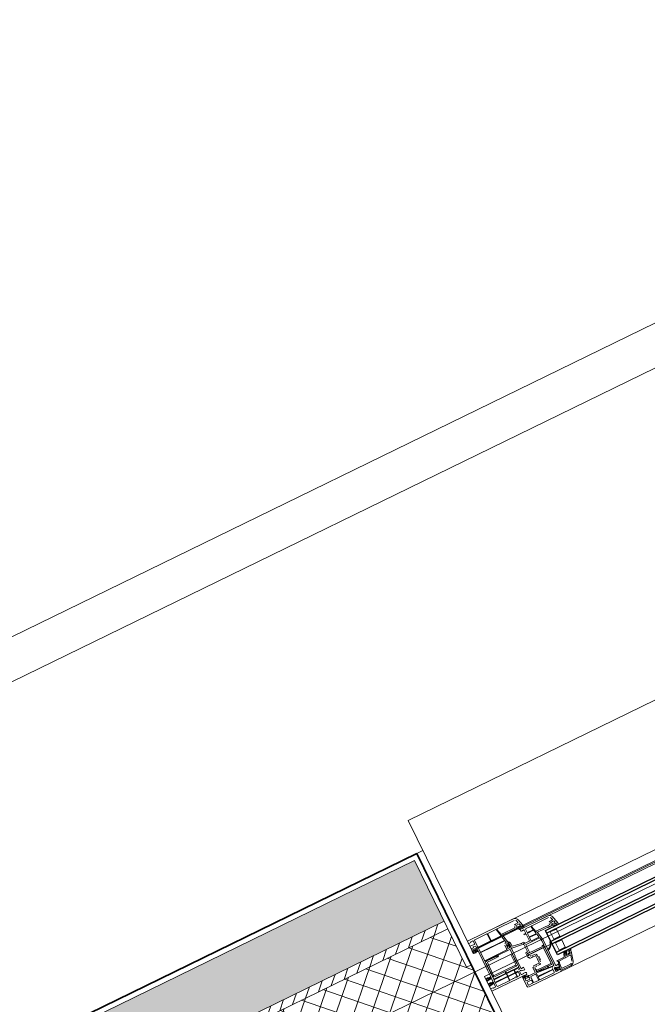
# Model space of a CAD drawing. Extents: x 6414462 to 20492237, y 5756825 to 17376351.
# Tile 57 of 127: x 6497758.946 to 6497759.876, y 5809740.914 to 5809742.374. Entities that reach past the tile are written whole.
import ezdxf

# ---------------------------------------------------------------- set-up
doc = ezdxf.new("R2010")
doc.units = 0
doc.linetypes.add('Linia siatki', pattern=[2.2225, 1.27, -0.3175, 0.3175, -0.3175])
for name, color, linetype, lineweight in [('A-DETL-GENF', 7, 'Continuous', 5), ('A-GENM', 7, 'Continuous', 5), ('A-GLAZ', 7, 'Continuous', 5), ('A-WALL', 7, 'Continuous', 35), ('A-WALL-PATT', 7, 'Continuous', 35), ('S-GRID', 7, 'Continuous', 5)]:
    doc.layers.add(name, color=color, linetype=linetype, lineweight=lineweight)

# ---------------------------------------------------------------- blocks, each defined once
blk = doc.blocks.new('Windows_S9000-Double-Vent-Window-with-Sashbars - O3 Windows_S9000-Double-Vent-Window-with-Sashbars 2-9090698-__-00_00 Przyziemie PB')
at = {"layer": 'A-DETL-GENF'}
for p, q in [((56.19, 6.11), (55.8, 4.65)), ((56.38, 6.05), (56.15, 5.19)), ((58.4, 6.55), (56.77, 6.55)), ((58.13, 6.35), (56.77, 6.35)), ((58.19, 5.76), (58.19, 6.29)), ((58.35, 5.74), (58.35, 5.98)), ((58.35, 5.98), (59.04, 5.86)), ((58.39, 6.33), (58.4, 6.55)), ((58.75, 6.37), (58.39, 6.33)), ((58.4, 6.45), (58.4, 6.6)), ((58.55, 6.35), (58.4, 6.45)), ((58.4, 6.21), (58.72, 6.24)), ((58.4, 6.09), (58.4, 6.21)), ((58.98, 5.99), (58.4, 6.09)), ((58.4, 5.57), (58.4, 5.97)), ((58.4, 5.97), (58.95, 5.87)), ((58.5, 6.7), (63.75, 6.7)), ((58.88, 6.35), (58.55, 6.35)), ((58.72, 6.24), (59, 6.08)), ((59.1, 6.17), (58.75, 6.37)), ((59.13, 6.42), (58.88, 6.42)), ((58.88, 6.42), (58.88, 6.35)), ((59, 6.08), (59, 6.01)), ((59.1, 5.91), (59.1, 6.17)), ((59.18, 6.37), (59.13, 6.42)), ((59.18, 5.81), (59.18, 6.37)), ((59.45, 5.99), (59.45, 6.38)), ((59.5, 6.43), (61.84, 6.43)), ((61.84, 5.94), (59.5, 5.94)), ((59.5, 5.87), (61.84, 5.87)), ((61.89, 6.38), (61.89, 5.99)), ((62.04, 5.47), (62.04, 6.38)), ((62.09, 6.43), (62.84, 6.43)), ((62.89, 6.38), (62.89, 5.47)), ((62.99, 6.38), (62.99, 5.97)), ((63.68, 6.43), (63.04, 6.43)), ((63.04, 5.92), (63.68, 5.92)), ((63.73, 5.97), (63.73, 6.38)), ((64, 6.45), (64, 5.2)), ((55.8, 4.54), (55.7, 4.33)), ((55.8, 4.65), (55.8, 4.55)), ((56.1, 4.5), (55.85, 4.5)), ((55.85, 4.5), (56.1, 4.5)), ((56.04, 4.71), (56.09, 4.91)), ((56.2, 4.65), (56.09, 4.65)), ((56.2, 4.6), (56.1, 4.5)), ((56.1, 4.5), (56.2, 4.6)), ((56.14, 4.95), (56.87, 4.95)), ((56.14, 4.65), (56.2, 4.65)), ((56.2, 5.13), (56.95, 5.13)), ((56.2, 4.65), (56.2, 4.6)), ((56.2, 4.6), (56.2, 4.65)), ((56.55, 4.6), (56.55, 4.65)), ((56.55, 4.65), (56.58, 4.65)), ((56.82, 4.65), (56.55, 4.65)), ((56.55, 4.65), (56.55, 4.6)), ((56.65, 4.5), (56.55, 4.6)), ((56.55, 4.6), (56.65, 4.5)), ((56.6, 4.4), (56.74, 4.4)), ((56.91, 4.5), (56.65, 4.5)), ((56.65, 4.5), (56.94, 4.5)), ((56.74, 4.4), (56.71, 4.39)), ((56.92, 4.89), (56.86, 4.69)), ((56.99, 4.54), (57.1, 4.96)), ((57.04, 5.18), (58, 5.18)), ((57.15, 5), (58.37, 5)), ((58.05, 5.22), (58.19, 5.73)), ((58.18, 5.1), (58.35, 5.71)), ((58.37, 5.1), (58.18, 5.1)), ((58.37, 5), (58.37, 5.1)), ((58.81, 5.61), (58.4, 5.57)), ((58.81, 1.35), (58.81, 5.61)), ((59.03, 2.17), (59.03, 5.38)), ((59.08, 5.43), (59.86, 5.36)), ((59.08, 2.41), (59.08, 4.91)), ((59.28, 4.91), (59.28, 2.41)), ((61.79, 5.3), (59.31, 5.51)), ((59.33, 5.16), (61.73, 5.16)), ((61.73, 4.96), (59.33, 4.96)), ((59.45, 5.76), (59.45, 5.82)), ((59.88, 5.34), (59.88, 5.18)), ((59.9, 5.16), (59.96, 5.16)), ((59.98, 5.18), (59.98, 5.33)), ((60, 5.35), (61.73, 5.2)), ((61.73, 4.9), (61.68, 4.9)), ((61.68, 4.8), (61.73, 4.8)), ((61.73, 5.16), (61.73, 4.96)), ((61.78, 5.15), (61.78, 4.95)), ((61.78, 4.75), (61.78, 4.63)), ((61.89, 5.82), (61.89, 5.39)), ((62, 5.15), (62, 4.36)), ((63.16, 5.2), (62.05, 5.2)), ((62.84, 5.42), (62.09, 5.42)), ((63.16, 5.2), (63.05, 5.2)), ((63.11, 5.65), (63.11, 5.35)), ((63.11, 5.35), (63.26, 5.35)), ((63.11, 5.13), (63.37, 5.13)), ((63.71, 5.7), (63.16, 5.7)), ((63.26, 5.3), (63.16, 5.2)), ((63.23, 5.25), (63.16, 5.2)), ((63.2, 4.6), (63.2, 4.75)), ((63.35, 4.5), (63.2, 4.6)), ((63.61, 5.35), (63.26, 5.35)), ((63.26, 5.35), (63.26, 5.26)), ((63.26, 5.35), (63.26, 5.3)), ((63.3, 4.85), (63.92, 4.85)), ((63.3, 4.85), (69, 4.85)), ((63.54, 4.92), (63.34, 4.92)), ((63.68, 4.5), (63.35, 4.5)), ((63.5, 5.13), (63.86, 5.13)), ((63.71, 5.11), (63.5, 5.08)), ((63.52, 5.02), (63.66, 5.04)), ((63.68, 5.04), (63.54, 4.92)), ((63.61, 5.26), (63.61, 5.35)), ((63.61, 5.3), (63.61, 5.35)), ((63.61, 5.35), (63.76, 5.35)), ((63.71, 5.2), (63.61, 5.3)), ((63.71, 5.2), (63.64, 5.25)), ((63.65, 4.94), (63.75, 5.02)), ((63.89, 4.92), (63.66, 4.92)), ((63.93, 4.57), (63.68, 4.57)), ((63.68, 4.57), (63.68, 4.5)), ((63.95, 5.2), (63.71, 5.2)), ((64, 5.2), (63.71, 5.2)), ((63.76, 5.35), (63.76, 5.65)), ((63.86, 5.13), (63.87, 5.03)), ((63.98, 4.52), (63.93, 4.57)), ((63.97, 4.95), (63.95, 5.2)), ((63.98, 3.96), (63.98, 4.52)), ((64.2, 4), (64.2, 4.53)), ((64.25, 4.58), (64.55, 4.58)), ((64.6, 4.53), (64.6, 4)), ((64.67, 4), (64.67, 4.53)), ((64.72, 4.58), (64.78, 4.58)), ((65.49, 4.58), (65.82, 4.58)), ((65.87, 4.53), (65.87, 4)), ((65.94, 4), (65.94, 4.53)), ((65.99, 4.58), (67.93, 4.58)), ((67.98, 4.53), (67.98, 4)), ((68.2, 4.5), (68.2, 3.99)), ((68.6, 4.55), (68.25, 4.55)), ((68.6, 4.45), (68.6, 4.55)), ((69, 4.45), (68.6, 4.45)), ((69, 4.85), (69, 4.45)), ((55.77, 4.26), (55.9, 4.36)), ((56.35, 3.75), (56.35, 2.55)), ((57.35, 3.75), (56.35, 3.75)), ((56.81, 4.28), (56.88, 4.33)), ((57.35, 2.55), (57.35, 3.75)), ((58.66, 2.98), (58.78, 3.1)), ((58.81, 3.08), (58.81, 2.84)), ((60.58, 3.84), (60.44, 3.76)), ((60.44, 3.34), (60.58, 3.26)), ((60.47, 3.65), (60.55, 3.65)), ((60.55, 3.45), (60.47, 3.45)), ((60.57, 3.62), (60.57, 3.47)), ((60.6, 4.11), (60.6, 3.88)), ((60.6, 3.22), (60.6, 2.99)), ((60.82, 3.58), (60.79, 3.55)), ((60.79, 3.55), (60.82, 3.52)), ((60.82, 4.11), (60.82, 3.58)), ((60.82, 3.52), (60.82, 2.99)), ((61.19, 4.38), (60.87, 4.38)), ((61.25, 4.16), (60.87, 4.16)), ((60.87, 2.94), (61.25, 2.94)), ((61.34, 4.2), (61.27, 4.17)), ((61.27, 2.93), (61.34, 2.9)), ((61.8, 4.16), (61.45, 4.16)), ((61.45, 2.94), (61.8, 2.94)), ((62, 4.36), (61.8, 4.36)), ((61.8, 4.36), (61.8, 4.16)), ((61.8, 2.94), (61.8, 2.74)), ((63.2, 3.72), (63.2, 4.12)), ((63.2, 4.12), (63.75, 4.02)), ((63.61, 3.76), (63.2, 3.72)), ((63.61, 1.75), (63.61, 3.76)), ((63.83, 3.51), (63.83, 3.63)), ((63.83, 0.48), (63.83, 3.3)), ((64.55, 3.46), (63.88, 3.46)), ((63.88, 3.35), (65.8, 3.35)), ((67.68, 3.09), (64.13, 3.09)), ((64.22, 3.88), (64.55, 3.88)), ((64.55, 3.95), (64.25, 3.95)), ((64.6, 3.83), (64.6, 3.51)), ((64.67, 3.51), (64.67, 3.83)), ((65.82, 3.95), (64.72, 3.95)), ((64.72, 3.88), (65.82, 3.88)), ((65.82, 3.46), (64.72, 3.46)), ((65.85, 3.3), (65.85, 3.15)), ((65.87, 3.83), (65.87, 3.51)), ((65.88, 3.13), (65.93, 3.13)), ((65.94, 3.51), (65.94, 3.83)), ((65.95, 3.15), (65.95, 3.3)), ((67.93, 3.95), (65.99, 3.95)), ((65.99, 3.88), (67.93, 3.88)), ((67.93, 3.46), (65.99, 3.46)), ((66, 3.35), (67.93, 3.35)), ((67.98, 3.83), (67.98, 3.51)), ((67.98, 3.3), (67.98, 0.48)), ((68.2, 3.84), (68.91, 3.96)), ((68.2, 3.75), (68.2, 3.84)), ((68.69, 3.83), (68.2, 3.75)), ((68.2, 3.61), (68.2, 3.14)), ((68.2, 2.99), (68.91, 3.11)), ((68.2, 2.9), (68.2, 2.99)), ((68.69, 2.98), (68.2, 2.9)), ((68.6, 3.73), (68.24, 3.66)), ((68.26, 3.94), (69, 4.07)), ((68.26, 3.09), (69, 3.22)), ((68.6, 3.6), (68.6, 3.73)), ((69, 3.6), (68.6, 3.6)), ((68.69, 3.69), (68.69, 3.83)), ((68.91, 3.69), (68.69, 3.69)), ((68.69, 2.86), (68.69, 2.98)), ((68.91, 3.96), (68.91, 3.69)), ((68.91, 3.11), (68.91, 2.9)), ((69, 4.07), (69, 3.6)), ((69, 3.22), (69, 2.86)), ((56.35, 2.55), (57.35, 2.55)), ((56.35, 1.95), (56.35, 0.75)), ((57.35, 1.95), (56.35, 1.95)), ((57.35, 0.75), (57.35, 1.95)), ((58.78, 2.82), (58.72, 2.88)), ((59.03, 1.37), (59.03, 1.97)), ((59.28, 2.12), (59.08, 2.12)), ((59.08, 2.02), (59.28, 2.02)), ((59.33, 2.36), (61.73, 2.36)), ((61.73, 2.16), (59.33, 2.16)), ((60.87, 2.72), (61.19, 2.72)), ((61.44, 2.07), (61.44, 0.87)), ((61.76, 2.12), (61.49, 2.12)), ((61.66, 1.85), (61.66, 0.79)), ((61.9, 1.9), (61.71, 1.9)), ((61.73, 2.36), (61.73, 2.16)), ((61.78, 2.5), (61.78, 2.14)), ((61.8, 2.74), (62, 2.74)), ((62, 2.74), (62, 2)), ((63.66, 1.7), (63.61, 1.75)), ((63.61, 1.65), (63.66, 1.7)), ((63.61, 0.16), (63.61, 1.65)), ((63.88, 2.84), (63.88, 1.19)), ((64.08, 1.19), (64.08, 2.84)), ((64.13, 2.89), (67.68, 2.89)), ((67.73, 2.84), (67.73, 0.74)), ((67.93, 0.74), (67.93, 2.84)), ((68.2, 1.75), (68.15, 1.7)), ((68.15, 1.7), (68.2, 1.65)), ((68.2, 2.76), (68.2, 1.75)), ((68.2, 1.65), (68.2, -1.31)), ((68.6, 2.88), (68.24, 2.81)), ((68.6, 2.75), (68.6, 2.88)), ((68.96, 2.81), (68.6, 2.75)), ((68.91, 2.9), (68.69, 2.86)), ((55.74, 0.19), (55.79, -0.05)), ((56.16, 0.25), (55.78, 0.25)), ((56.05, 0.17), (56.16, 0.17)), ((56.41, 0.05), (56.32, 0.05)), ((56.35, 0.75), (57.35, 0.75)), ((56.46, 0.02), (56.41, 0.05)), ((57.33, 0.02), (56.46, 0.02)), ((59.09, 0.01), (58.81, 1.35)), ((59.14, 0.86), (59.03, 1.37)), ((59.18, 0.65), (59.29, 0.16)), ((61.39, 0.82), (59.19, 0.82)), ((60.45, 0.71), (59.23, 0.71)), ((59.34, 0.12), (60.43, 0.12)), ((59.37, 0.05), (60.43, 0.05)), ((60.48, 0.17), (60.48, 0.57)), ((60.7, 0.55), (60.7, -0.52)), ((61.73, 0.6), (60.75, 0.6)), ((61.5, 0.51), (61.5, 0.45)), ((61.74, 0.6), (61.54, 0.56)), ((61.55, 0.4), (61.81, 0.39)), ((61.67, 0.76), (61.73, 0.7)), ((61.73, 0.7), (61.73, 0.6)), ((62.04, 0.58), (61.74, 0.6)), ((61.98, 0.37), (63.31, 0.2)), ((63.53, 0.43), (62.04, 0.58)), ((63.35, 0.15), (63.39, -0.35)), ((63.61, 0.43), (63.53, 0.43)), ((63.55, 0.1), (63.61, 0.27)), ((63.74, 0.03), (63.6, 0.03)), ((63.61, 0.29), (63.61, 0.43)), ((63.72, 0.03), (63.62, 0.12)), ((63.74, 0.03), (63.72, 0.03)), ((63.76, 0.19), (63.76, 0.06)), ((63.76, 0.07), (63.76, 0.05)), ((64.01, 0.21), (63.78, 0.21)), ((63.97, -0.1), (63.81, 0.09)), ((63.88, 1.19), (64.08, 1.19)), ((65.8, 0.43), (63.88, 0.43)), ((64.06, -0.44), (64.06, 0.16)), ((64.28, -0.44), (64.28, 0.16)), ((64.31, 0.32), (67.93, 0.32)), ((65.85, 0.62), (65.85, 0.48)), ((65.93, 0.65), (65.88, 0.65)), ((65.95, 0.48), (65.95, 0.62)), ((67.93, 0.43), (66, 0.43)), ((67.68, 0.69), (66.03, 0.69)), ((66.03, 0.69), (66.03, 0.49)), ((66.03, 0.49), (67.68, 0.49)), ((67.98, 0.27), (67.98, -0.98)), ((55.79, -0.05), (56.13, -0.05)), ((55.8, -0.15), (55.8, -0.1)), ((56.06, -1.11), (55.8, -0.15)), ((55.85, -0.05), (56.13, -0.05)), ((56.08, -0.23), (56.14, -0.46)), ((56.23, -0.2), (56.1, -0.2)), ((56.13, -0.05), (56.2, -0.1)), ((56.13, -0.05), (56.23, -0.15)), ((56.19, -0.5), (56.68, -0.5)), ((56.23, -0.11), (56.23, -0.2)), ((56.23, -0.15), (56.23, -0.2)), ((56.23, -0.2), (56.58, -0.2)), ((56.32, -1.04), (56.25, -0.78)), ((56.3, -0.72), (56.68, -0.72)), ((56.58, -0.15), (56.68, -0.05)), ((56.58, -0.2), (56.58, -0.11)), ((56.58, -0.2), (56.58, -0.15)), ((56.71, -0.2), (56.58, -0.2)), ((56.68, -0.05), (56.61, -0.1)), ((59.43, -1.28), (56.63, -1.28)), ((57.39, -0.05), (56.68, -0.05)), ((56.68, -0.05), (59.05, -0.05)), ((56.73, -0.45), (56.73, -0.22)), ((56.95, -0.45), (56.95, -0.32)), ((57, -0.27), (59.05, -0.27)), ((59.27, -0.25), (59.48, -1.22)), ((59.44, -0.54), (59.32, -0.01)), ((59.59, -1.24), (59.47, -0.71)), ((60.43, -0.58), (59.49, -0.58)), ((59.52, -0.65), (60.43, -0.65)), ((60.43, -1.28), (59.63, -1.28)), ((60.48, 0), (60.48, -0.53)), ((60.48, -0.7), (60.48, -1.23)), ((60.7, -0.72), (60.7, -1.2)), ((60.75, -0.57), (61, -0.57)), ((61, -0.67), (60.75, -0.67)), ((60.75, -1.25), (60.9, -1.25)), ((60.9, -1.25), (60.92, -1.23)), ((60.92, -1.23), (60.94, -1.25)), ((60.94, -1.25), (60.96, -1.23)), ((60.96, -1.23), (60.98, -1.25)), ((60.98, -1.25), (61, -1.23)), ((61, -0.57), (61, -0.67)), ((61, -1.23), (61.02, -1.25)), ((61.02, -1.25), (61.04, -1.23)), ((61.04, -1.23), (61.06, -1.25)), ((61.06, -1.25), (61.08, -1.23)), ((61.08, -1.23), (61.1, -1.25)), ((61.1, -1.25), (61.12, -1.23)), ((61.12, -1.23), (61.14, -1.25)), ((61.14, -1.25), (61.16, -1.23)), ((61.16, -1.23), (61.2, -1.27)), ((61.2, -1.27), (61.2, -1.55)), ((63.39, -0.35), (63.47, -0.55)), ((63.48, -0.57), (63.55, -0.63)), ((63.61, -0.5), (63.56, -0.38)), ((63.58, -0.65), (63.61, -0.65)), ((63.6, -0.07), (63.74, -0.07)), ((63.74, -0.21), (63.6, -0.21)), ((63.61, -0.31), (63.74, -0.31)), ((63.61, -0.5), (63.61, -0.44)), ((63.61, -0.65), (63.61, -0.5)), ((63.89, -1.84), (63.61, -0.5)), ((63.62, -0.4), (63.7, -0.32)), ((63.7, -0.32), (63.74, -0.31)), ((63.76, -0.33), (63.76, -0.35)), ((63.76, -0.33), (63.76, -0.47)), ((63.78, -0.49), (64.01, -0.49)), ((63.81, -0.37), (63.97, -0.18)), ((63.94, -0.99), (63.89, -0.77)), ((63.94, -0.71), (64.01, -0.71)), ((64.1, -1.76), (63.98, -1.16)), ((67.93, -1.03), (63.99, -1.03)), ((64.02, -1.1), (67.93, -1.1)), ((67.98, -1.15), (67.98, -1.75)), ((68.69, -1.53), (68.2, -1.45)), ((68.2, -1.45), (68.2, -1.54)), ((68.24, -1.36), (68.6, -1.43)), ((68.6, -1.43), (68.6, -1.3)), ((68.6, -1.3), (68.96, -1.36)), ((68.91, -1.45), (68.69, -1.41)), ((68.69, -1.41), (68.69, -1.53)), ((68.91, -1.66), (68.91, -1.45)), ((69, -1.41), (69, -1.77)), ((61.2, -1.55), (56.63, -1.55)), ((60.52, -1.61), (60.59, -1.9)), ((60.95, -1.55), (60.57, -1.55)), ((60.59, -1.9), (60.93, -1.9)), ((60.6, -2), (60.6, -1.95)), ((60.86, -2.96), (60.6, -2)), ((60.65, -1.9), (60.93, -1.9)), ((60.8, -1.7), (60.79, -1.72)), ((60.95, -1.63), (60.84, -1.63)), ((60.88, -2.08), (60.94, -2.31)), ((61.03, -2.05), (60.9, -2.05)), ((60.93, -1.9), (61, -1.95)), ((60.93, -1.9), (61.03, -2)), ((60.99, -2.35), (61.48, -2.35)), ((61.03, -1.96), (61.03, -2.05)), ((61.03, -2), (61.03, -2.05)), ((61.03, -2.05), (61.38, -2.05)), ((61.12, -2.89), (61.05, -2.63)), ((61.1, -2.57), (61.48, -2.57)), ((61.21, -1.8), (61.12, -1.8)), ((61.26, -1.83), (61.21, -1.8)), ((61.53, -1.83), (61.26, -1.83)), ((61.38, -2), (61.48, -1.9)), ((61.38, -2.05), (61.38, -1.96)), ((61.38, -2.05), (61.38, -2)), ((61.51, -2.05), (61.38, -2.05)), ((61.41, -1.95), (61.48, -1.9)), ((61.48, -1.9), (61.59, -1.9)), ((61.48, -1.9), (63.85, -1.9)), ((61.53, -2.3), (61.53, -2.07)), ((61.75, -2.3), (61.75, -2.17)), ((61.8, -2.12), (63.84, -2.12)), ((64.07, -2.1), (64.28, -3.07)), ((64.39, -3.09), (64.14, -1.93)), ((67.93, -1.8), (64.15, -1.8)), ((64.19, -1.87), (65.76, -1.87)), ((65.81, -1.92), (65.81, -3.08)), ((65.88, -3.08), (65.88, -1.92)), ((65.93, -1.87), (67.93, -1.87)), ((67.98, -1.92), (67.98, -3.08)), ((68.2, -1.54), (68.91, -1.66)), ((68.2, -1.69), (68.2, -2.16)), ((68.2, -2.54), (68.2, -3.05)), ((68.24, -2.21), (68.6, -2.28)), ((69, -1.77), (68.26, -1.64)), ((69, -2.62), (68.26, -2.49)), ((68.6, -2.28), (68.6, -2.15)), ((68.6, -2.15), (69, -2.15)), ((69, -2.15), (69, -2.62)), ((64.23, -3.13), (61.43, -3.13)), ((69, -3.4), (61.43, -3.4)), ((65.76, -3.13), (64.43, -3.13)), ((67.93, -3.13), (65.93, -3.13)), ((68.25, -3.1), (68.6, -3.1)), ((68.6, -3.1), (68.6, -3)), ((68.6, -3), (69, -3)), ((69, -3), (69, -3.4))]:
    blk.add_line(p, q, dxfattribs=at)
at = {"layer": 'A-DETL-GENF', "color": 176, "lineweight": 25, "true_color": 0x00007f}
for p, q in [((6.4, 4.25), (57.9, 4.25)), ((6.4, 3.85), (57.9, 3.85)), ((57.9, 4.25), (57.9, 0.25)), ((6.4, 2.45), (57.9, 2.45)), ((6.4, 2.05), (57.9, 2.05)), ((6.4, 0.65), (57.9, 0.65)), ((57.9, 0.25), (6.4, 0.25))]:
    blk.add_line(p, q, dxfattribs=at)
at = {"layer": 'A-DETL-GENF'}
for centre, radius, start, end in [((56.77, 5.95), 0.6, 90, 165), ((56.77, 5.95), 0.4, 90, 165), ((58.13, 6.29), 0.06, 0, 90), ((58.5, 6.6), 0.1, 90, 180), ((59.07, 5.87), 0.125, 178.2162, 331.6424), ((58.98, 6.01), 0.02, 260, 0), ((59.05, 5.91), 0.05, 260, 0), ((59.5, 6.38), 0.05, 90, 180), ((59.5, 5.99), 0.05, 180, 270), ((59.5, 5.82), 0.05, 90, 180), ((61.84, 6.38), 0.05, 0, 90), ((61.84, 5.99), 0.05, 270, 0), ((61.84, 5.82), 0.05, 0, 90), ((62.09, 6.38), 0.05, 90, 180), ((62.84, 6.38), 0.05, 0, 90), ((63.04, 6.38), 0.05, 90, 180), ((63.04, 5.97), 0.05, 180, 270), ((63.68, 6.38), 0.05, 0, 90), ((63.68, 5.97), 0.05, 270, 0), ((63.75, 6.45), 0.25, 360, 90), ((55.85, 4.55), 0.05, 182, 270), ((55.85, 4.55), 0.05, 196.644, 270), ((56.3, 2.74), 1.67, 95.8112, 104.2165), ((56.09, 4.7), 0.05, 165, 270), ((56.16, 4.75), 0.103, 64.8309, 258.5445), ((56.14, 4.9), 0.05, 90, 165), ((56.37, 3.98), 0.481, 60.946, 118.7114), ((56.2, 5.18), 0.05, 165, 270), ((56.36, 5), 0.216, 224.5045, 318.3537), ((56.48, 5.22), 0.862, 259.1393, 285.4159), ((56.58, 4.76), 0.109, 268.4079, 121.9792), ((56.82, 4.7), 0.05, 270, 345), ((56.87, 4.9), 0.05, 345, 90), ((56.65, 4.49), 0.281, 329.3047, 358.7103), ((56.91, 4.48), 0.02, 358.7103, 90), ((56.94, 4.55), 0.05, 270, 345), ((56.95, 5.18), 0.05, 270, 330), ((57.04, 5.13), 0.05, 90, 150), ((57.15, 4.95), 0.05, 90, 165), ((58, 5.23), 0.05, 270, 345), ((58.09, 5.76), 0.1, 345, 0), ((58.25, 5.74), 0.1, 345, 0), ((59.08, 5.38), 0.05, 85, 180), ((59.33, 4.91), 0.25, 90, 180), ((59.33, 4.91), 0.05, 90, 180), ((59.31, 5.53), 0.02, 124.0712, 265), ((59.07, 5.88), 0.395, 304.0712, 340.3944), ((59.4, 5.76), 0.05, 340.3944, 0), ((59.86, 5.34), 0.02, 0, 85), ((59.9, 5.18), 0.02, 180, 270), ((59.96, 5.18), 0.02, 270, 0), ((60, 5.33), 0.02, 85, 180), ((61.19, 4.43), 0.05, 270, 302.4617), ((61.36, 4.16), 0.27, 65.257, 122.4617), ((61.49, 4.45), 0.05, 245.257, 341.5112), ((61.75, 4.36), 0.22, 94.248, 161.5112), ((61.68, 4.85), 0.05, 90, 270), ((61.73, 5.15), 0.05, 0, 85), ((61.73, 4.95), 0.05, 270, 0), ((61.73, 4.75), 0.05, 0, 90), ((61.73, 4.63), 0.05, 274.248, 0), ((61.8, 5.34), 0.05, 265, 322.4607), ((62.05, 5.15), 0.27, 131.0145, 142.4607), ((61.84, 5.39), 0.05, 311.0145, 0), ((62.05, 5.15), 0.05, 90, 180), ((62.09, 5.47), 0.05, 180, 270), ((62.84, 5.47), 0.05, 270, 0), ((63.11, 5.19), 0.06, 180, 270), ((63.16, 5.65), 0.05, 90, 180), ((63.3, 4.75), 0.1, 90, 180), ((63.26, 5.21), 0.05, 90.4543, 125.2176), ((63.3, 4.89), 0.0425, 49.4134, 270), ((63.37, 5.1), 0.03, 9.2336, 90), ((63.5, 5.12), 0.1, 189.2336, 277.0491), ((63.5, 5.11), 0.025, 90, 277.0491), ((63.61, 5.21), 0.05, 54.7933, 89.5457), ((63.66, 4.93), 0.01, 129.9917, 270), ((63.66, 5.07), 0.03, 277.0491, 1.8451), ((63.7, 5.02), 0.03, 76.6388, 133.0422), ((63.7, 5.06), 0.02, 319.0752, 119.4087), ((63.71, 5.65), 0.05, 0, 90), ((63.72, 5.06), 0.05, 309.9917, 97.0491), ((63.91, 5.04), 0.04, 184.4585, 269.9289), ((63.89, 4.94), 0.02, 270, 337.4126), ((63.91, 4.97), 0.027, 296.8257, 89.9289), ((63.93, 4.92), 0.025, 116.8257, 157.4126), ((63.92, 4.9), 0.05, 270, 347.4904), ((63.75, 4.94), 0.22, 347.4904, 4.4585), ((64.25, 4.53), 0.05, 90, 180), ((64.55, 4.53), 0.05, 0, 90), ((64.72, 4.53), 0.05, 90, 180), ((64.78, 4.53), 0.05, 23.1618, 90), ((64.9, 4.58), 0.08, 203.1618, 334.6683), ((65.02, 4.53), 0.05, 25.3317, 154.6683), ((65.13, 4.58), 0.08, 205.3317, 334.6683), ((65.25, 4.53), 0.05, 25.3317, 154.6683), ((65.37, 4.58), 0.08, 205.3317, 336.8382), ((65.49, 4.53), 0.05, 90, 156.8382), ((65.82, 4.53), 0.05, 0, 90), ((65.99, 4.53), 0.05, 90, 180), ((67.93, 4.53), 0.05, 0, 90), ((68.25, 4.5), 0.05, 90, 180), ((55.74, 4.3), 0.0494, 150.0258, 301.1785), ((56.32, 4.32), 0.05, 92.2776, 173.0554), ((56.33, 4.32), 0.06, 173.0554, 196.5347), ((56.32, 4.32), 0.05, 196.5347, 261.3481), ((56.52, 5.8), 1.54, 262.2923, 280.8695), ((56.85, 4.37), 0.05, 304.5336, 330.296), ((58.98, 2.06), 0.971, 110.55, 182.5409), ((58.62, 3.01), 0.05, 290.55, 315), ((58.79, 3.08), 0.02, 360, 135), ((60.47, 3.71), 0.05, 122, 180), ((60.47, 3.7), 0.05, 180, 270), ((60.47, 3.4), 0.05, 90, 180), ((60.47, 3.39), 0.05, 180, 238), ((60.55, 3.62), 0.025, 0, 90), ((60.55, 3.47), 0.025, 270, 0), ((60.55, 3.88), 0.05, 302, 0), ((60.55, 3.22), 0.05, 0, 58), ((60.87, 4.11), 0.27, 90, 180), ((60.87, 2.99), 0.27, 180, 270), ((60.87, 4.11), 0.05, 90, 180), ((60.87, 2.99), 0.05, 180, 270), ((61.25, 4.21), 0.05, 270, 300), ((61.25, 2.89), 0.05, 60, 90), ((61.36, 4.16), 0.05, 30, 120), ((61.45, 4.21), 0.05, 210, 270), ((61.45, 2.89), 0.05, 90, 150), ((63.87, 4.02), 0.125, 178.2162, 331.6424), ((63.88, 3.63), 0.05, 91.4507, 180), ((63.88, 3.51), 0.05, 180, 270), ((63.88, 3.3), 0.05, 90, 180), ((63.87, 4.02), 0.345, 271.4507, 331.2484), ((64.13, 2.84), 0.25, 90, 180), ((64.22, 3.83), 0.05, 90, 151.2484), ((64.25, 4), 0.05, 180, 270), ((64.55, 4), 0.05, 270, 0), ((64.55, 3.83), 0.05, 0, 90), ((64.55, 3.51), 0.05, 270, 0), ((64.72, 4), 0.05, 180, 270), ((64.72, 3.83), 0.05, 90, 180), ((64.72, 3.51), 0.05, 180, 270), ((65.8, 3.3), 0.05, 0, 90), ((65.82, 4), 0.05, 270, 0), ((65.82, 3.83), 0.05, 0, 90), ((65.82, 3.51), 0.05, 270, 0), ((65.88, 3.15), 0.025, 180, 270), ((65.93, 3.15), 0.025, 270, 0), ((65.99, 4), 0.05, 180, 270), ((65.99, 3.83), 0.05, 90, 180), ((65.99, 3.51), 0.05, 180, 270), ((66, 3.3), 0.05, 90, 180), ((67.68, 2.84), 0.25, 0, 90), ((67.93, 4), 0.05, 270, 0), ((67.93, 3.83), 0.05, 0, 90), ((67.93, 3.51), 0.05, 270, 0), ((67.93, 3.3), 0.05, 0, 90), ((68.25, 3.99), 0.05, 180, 280), ((68.25, 3.61), 0.05, 100, 180), ((68.25, 3.14), 0.05, 180, 280), ((58.03, 2.02), 0.025, 187.3608, 7.3608), ((58.96, 2.02), 0.898, 106.4755, 180.1126), ((58.71, 2.86), 0.02, 45, 106.4755), ((58.79, 2.84), 0.02, 225, 0), ((59.08, 2.17), 0.05, 180, 270), ((59.08, 1.97), 0.05, 90, 180), ((59.33, 2.41), 0.25, 180, 270), ((59.33, 2.41), 0.05, 180, 270), ((59.28, 2.07), 0.05, 270, 90), ((61.19, 2.67), 0.05, 57.5383, 90), ((61.36, 2.94), 0.27, 237.5383, 294.743), ((61.36, 2.94), 0.05, 240, 330), ((61.49, 2.07), 0.05, 90, 180), ((61.49, 2.65), 0.05, 18.4888, 114.743), ((61.75, 2.73), 0.22, 198.4888, 272.388), ((61.71, 1.85), 0.05, 90, 180), ((61.76, 2.5), 0.02, 0, 92.388), ((61.76, 2.14), 0.02, 270, 0), ((61.9, 2), 0.1, 270, 0), ((64.13, 2.84), 0.05, 90, 180), ((67.68, 2.84), 0.05, 0, 90), ((68.25, 2.76), 0.05, 100, 180), ((68.95, 2.86), 0.05, 280, 0), ((55.78, 0.2), 0.05, 90, 192.6302), ((56, 0.19), 0.055, 262.4872, 335.6849), ((55.98, 0.11), 0.035, 342.3253, 58.9059), ((55.78, -0.08), 0.28, 26.0256, 37.151), ((56.07, 0.06), 0.04, 206.0256, 306.1477), ((56.77, -0.92), 1.17, 112.1252, 125.3392), ((56.16, -1.75), 2, 80.5386, 90), ((56.16, -1.75), 1.92, 84.8462, 90), ((56.32, 0.06), 0.01, 120.5908, 270), ((57.2, -1.75), 2.02, 110.4998, 116.0245), ((56.48, 0.18), 0.04, 289.8534, 80.5386), ((57.33, -0.04), 0.06, 360, 90), ((59.05, 0), 0.05, 270, 12), ((59.19, 0.87), 0.05, 192, 270), ((59.23, 0.66), 0.05, 90, 192), ((59.34, 0.17), 0.05, 192, 270), ((59.37, 0), 0.05, 90, 192), ((60.43, 0.17), 0.05, 270, 360), ((60.43, 0), 0.05, 360, 90), ((60.45, 0.66), 0.05, 340.1013, 90), ((60.7, 0.57), 0.22, 160.1013, 180), ((60.75, 0.55), 0.05, 90, 180), ((61.39, 0.87), 0.05, 270, 0), ((61.55, 0.51), 0.05, 101.4978, 182.1727), ((61.55, 0.45), 0.05, 182.1727, 266.7854), ((61.71, 0.79), 0.05, 180, 225), ((61.81, 0.44), 0.05, 266.7854, 326.7854), ((61.9, 0.38), 0.05, 22.1005, 146.7854), ((61.99, 0.42), 0.05, 202.1005, 262.1005), ((63.3, 0.15), 0.05, 4.487, 82.1005), ((63.59, 0.08), 0.05, 160.7852, 270.8692), ((63.56, 0.29), 0.05, 340.7852, 0), ((63.66, 0.16), 0.05, 180, 225), ((63.74, 0.06), 0.02, 270, 0), ((63.74, 0.05), 0.02, 268.9358, 0), ((63.78, 0.19), 0.02, 90, 180), ((63.79, 0.07), 0.03, 45.5248, 180), ((63.88, 0.48), 0.05, 180, 270), ((64.01, 0.16), 0.05, 0, 90), ((64.31, 0.27), 0.05, 90, 200.1055), ((64.01, 0.16), 0.27, 0, 20.1055), ((65.8, 0.48), 0.05, 270, 0), ((65.88, 0.62), 0.025, 90, 180), ((65.93, 0.62), 0.025, 0, 90), ((66, 0.48), 0.05, 180, 270), ((67.68, 0.74), 0.25, 270, 0), ((67.68, 0.74), 0.05, 270, 0), ((67.93, 0.48), 0.05, 270, 0), ((67.93, 0.27), 0.05, 360, 90), ((55.85, -0.1), 0.05, 90.1638, 180), ((56.63, -0.95), 0.6, 195, 270), ((56.1, -0.22), 0.02, 90, 195), ((56.19, -0.45), 0.05, 195, 270), ((56.23, -0.06), 0.05, 234.7824, 269.5457), ((56.3, -0.77), 0.05, 90, 195), ((56.63, -0.95), 0.33, 195, 270), ((56.58, -0.06), 0.05, 270.4543, 305.2176), ((56.68, -0.45), 0.27, 270, 360), ((56.68, -0.45), 0.05, 270, 360), ((56.71, -0.22), 0.02, 360, 90), ((57, -0.32), 0.05, 90, 180), ((59.05, 0), 0.27, 270, 304.1212), ((59.22, -0.26), 0.05, 12, 124.1212), ((59.43, -1.23), 0.05, 270, 12), ((59.49, -0.53), 0.05, 192, 270), ((59.52, -0.7), 0.05, 90, 192), ((59.63, -1.23), 0.05, 192, 270), ((60.43, -0.53), 0.05, 270, 360), ((60.43, -0.7), 0.05, 360, 90), ((60.43, -1.23), 0.05, 270, 360), ((60.75, -0.52), 0.05, 180, 270), ((60.75, -0.72), 0.05, 90, 180), ((60.75, -1.2), 0.05, 180, 270), ((63.52, -0.53), 0.05, 202.1539, 225), ((63.6, -0.14), 0.07, 90, 270), ((63.58, -0.6), 0.05, 225, 270), ((63.61, -0.36), 0.05, 90.0538, 202.1539), ((63.66, -0.44), 0.05, 135, 180), ((63.74, -0.14), 0.07, 270, 90), ((63.74, -0.33), 0.02, 0, 91.0535), ((63.74, -0.33), 0.02, 0, 90), ((63.79, -0.35), 0.03, 180, 325.1852), ((63.78, -0.47), 0.02, 180, 270), ((63.94, -0.76), 0.05, 90, 192), ((63.99, -0.98), 0.05, 192, 270), ((63.94, -0.14), 0.05, 312.7094, 47.2906), ((64.02, -1.15), 0.05, 90, 192), ((64.01, -0.44), 0.27, 270, 0), ((64.01, -0.44), 0.05, 270, 0), ((67.93, -0.98), 0.05, 270, 0), ((67.93, -1.15), 0.05, 360, 90), ((68.25, -1.31), 0.05, 180, 260), ((68.95, -1.41), 0.05, 0, 80), ((60.57, -1.6), 0.05, 90, 192.6302), ((60.65, -1.95), 0.05, 90, 180), ((60.79, -1.61), 0.055, 262.4872, 335.6849), ((60.77, -1.69), 0.035, 342.3253, 58.9059), ((60.8, -1.73), 0.02, 144.5558, 220.126), ((60.57, -1.93), 0.28, 26.0263, 40.126), ((60.86, -1.78), 0.04, 206.0263, 305.3659), ((61.56, -2.77), 1.17, 107.6977, 125.3659), ((60.9, -2.07), 0.02, 90, 195), ((60.99, -2.3), 0.05, 195, 270), ((60.95, -3.55), 2, 78.6715, 90), ((60.95, -3.55), 1.92, 82.3173, 90), ((61.03, -1.91), 0.05, 234.7824, 269.5457), ((61.1, -2.62), 0.05, 90, 195), ((61.12, -1.79), 0.01, 120.5908, 270), ((61.57, -2.55), 0.89, 104.6462, 120.5908), ((61.43, -2.8), 0.33, 195, 270), ((61.33, -1.64), 0.05, 284.6462, 78.6715), ((61.38, -1.91), 0.05, 270.4543, 305.2176), ((61.48, -2.3), 0.05, 270, 0), ((61.48, -2.3), 0.27, 270, 0), ((61.51, -2.07), 0.02, 0, 90), ((61.53, -1.89), 0.06, 360, 90), ((61.8, -2.17), 0.05, 90, 180), ((63.84, -1.85), 0.27, 270, 304.3851), ((63.85, -1.85), 0.05, 270, 12), ((64.02, -2.11), 0.05, 12, 124.3851), ((64.15, -1.75), 0.05, 192, 270), ((64.19, -1.92), 0.05, 90, 192), ((65.76, -1.92), 0.05, 0, 90), ((65.93, -1.92), 0.05, 90, 180), ((67.93, -1.75), 0.05, 270, 0), ((67.93, -1.92), 0.05, 0, 90), ((68.25, -1.69), 0.05, 80, 180), ((68.25, -2.16), 0.05, 180, 260), ((68.25, -2.54), 0.05, 80, 180), ((61.43, -2.8), 0.6, 195, 270), ((64.23, -3.08), 0.05, 270, 12), ((64.43, -3.08), 0.05, 192, 270), ((65.76, -3.08), 0.05, 270, 0), ((65.93, -3.08), 0.05, 180, 270), ((67.93, -3.08), 0.05, 270, 0), ((68.25, -3.05), 0.05, 180, 270)]:
    blk.add_arc(centre, radius, start, end, dxfattribs=at)
at = {"layer": 'A-GENM'}
for p, q in [((3.18, 6.7), (61.13, 6.7)), ((5.38, -1.55), (58.92, -1.55)), ((-65.22, -3.4), (65.22, -3.4))]:
    blk.add_line(p, q, dxfattribs=at)
at = {"layer": 'A-GLAZ'}
for p, q in [((69, 2.4), (69, 23.4)), ((-69, 2.4), (69, 2.4)), ((69, -1.75), (-69, -1.75)), ((-69, -1.95), (69, -1.95)), ((69, -1.75), (69, -1.95)), ((69, -1.95), (69, -23.35)), ((69, -23.35), (-69, -23.35))]:
    blk.add_line(p, q, dxfattribs=at)

msp = doc.modelspace()

# ---------------------------------------------------------------- hatches: boundary and pattern name
at = {"layer": 'A-WALL-PATT', "lineweight": 5}
h = msp.add_hatch(dxfattribs=at)
h.set_pattern_fill('FP_7', color=256, scale=0.01, angle=26.0324, style=0, pattern_type=2)
h.set_pattern_definition([(26.0323616, (6497475.582077, 5808865.157373), (0.01535980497, 0.02280471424), [0.01587, -0.03175]), (146.0323616, (6497475.582077, 5808865.157373), (-0.02742936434, 0.00189962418), [0.01587, -0.03175]), (86.0323616, (6497475.582077, 5808865.157373), (-0.01206955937, 0.02470433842), [0, -0.03175, 0.01587, 0])])
h.paths.add_polyline_path([(6497756.4365, 5809739.5045), (6497756.3926, 5809739.5944), (6497755.0044, 5809738.9163), (6497755.0483, 5809738.8265), (6497756.4032, 5809739.4883)])
h.paths.add_polyline_path([(6497758.1941, 5809740.363), (6497759.5752, 5809741.0375), (6497759.5313, 5809741.1274), (6497758.1502, 5809740.4528), (6497758.1654, 5809740.4218)])
h.paths.add_polyline_path([(6497752.3589, 5809737.5129), (6497753.7759, 5809738.205), (6497753.732, 5809738.2949), (6497752.315, 5809737.6028), (6497752.3582, 5809737.5145)])
h.paths.add_polyline_path([(6497762.2533, 5809742.3456), (6497762.3544, 5809742.395), (6497762.3104, 5809742.4848), (6497760.8036, 5809741.7489), (6497760.8475, 5809741.659), (6497762.1185, 5809742.2798)])
h = msp.add_hatch(dxfattribs=at)
h.set_pattern_fill('FP_8', color=256, scale=0.01, angle=26.0324, style=0, pattern_type=2)
h.set_pattern_definition([(71.0323616, (6497475.582077, 5808865.157373), (-0.01418553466, 0.00487551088), [])])
h.paths.add_polyline_path([(6497752.5764, 5809737.6052), (6497753.7814, 5809738.1938), (6497753.7759, 5809738.205), (6497752.3702, 5809737.5184), (6497752.3756, 5809737.5072), (6497752.5666, 5809737.6004)])
h.paths.add_polyline_path([(6497755.0538, 5809738.8152), (6497756.442, 5809739.4933), (6497756.4365, 5809739.5045), (6497755.0483, 5809738.8265)])
h.paths.add_polyline_path([(6497761.8705, 5809742.1448), (6497762.27, 5809742.3399), (6497762.2645, 5809742.3511), (6497760.8475, 5809741.659), (6497760.853, 5809741.6478), (6497761.4437, 5809741.9363)])
h.paths.add_polyline_path([(6497758.1996, 5809740.3518), (6497759.5806, 5809741.0263), (6497759.5752, 5809741.0375), (6497758.1941, 5809740.363)])
h = msp.add_hatch(dxfattribs=at)
h.set_pattern_fill('FP_9', color=256, scale=0.01, angle=26.0324, style=0, pattern_type=2)
h.set_pattern_definition([(71.0323616, (6497475.582077, 5808865.157373), (-0.0236425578, 0.0081258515), []), (161.0323616, (6497475.582077, 5808865.157373), (-0.0081258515, -0.0236425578), [])])
h.paths.add_polyline_path([(6497752.5875, 5809737.4437), (6497753.8544, 5809738.0625), (6497753.8165, 5809738.1402), (6497753.8093, 5809738.1367), (6497753.7814, 5809738.1938), (6497752.5104, 5809737.573), (6497752.5763, 5809737.4382), (6497752.5809, 5809737.4405)])
h.paths.add_polyline_path([(6497755.1124, 5809738.677), (6497756.515, 5809739.362), (6497756.4771, 5809739.4398), (6497756.4699, 5809739.4363), (6497756.442, 5809739.4933), (6497755.0538, 5809738.8152), (6497755.0816, 5809738.7582), (6497755.0746, 5809738.7544), (6497755.0996, 5809738.7032)])
h.paths.add_polyline_path([(6497762.1898, 5809742.1338), (6497762.3246, 5809742.1996), (6497762.2588, 5809742.3344), (6497760.853, 5809741.6478), (6497760.8808, 5809741.5907), (6497760.8737, 5809741.5872), (6497760.9116, 5809741.5095), (6497761.9363, 5809742.01)])
h.paths.add_polyline_path([(6497758.949, 5809740.5509), (6497759.6537, 5809740.895), (6497759.6157, 5809740.9728), (6497759.6085, 5809740.9693), (6497759.5806, 5809741.0263), (6497758.1996, 5809740.3518), (6497758.2274, 5809740.2947), (6497758.2203, 5809740.2912), (6497758.2582, 5809740.2135), (6497758.5222, 5809740.3424)])

# ---------------------------------------------------------------- linework, layer by layer
at = {"layer": 'A-WALL', "lineweight": 5}
for p, q in [((6497758.1803, 5809741.0908, 0.1), (6497762.5751, 5809743.2373, 0.1)), ((6497762.5475, 5809743.1571, 0.1), (6497758.2605, 5809741.0632, 0.1)), ((6497759.5349, 5809741.1381, 0.1), (6497759.5439, 5809741.1425, 0.1)), ((6497759.5313, 5809741.1274, 0.1), (6497758.1502, 5809740.4528, 0.1)), ((6497759.6085, 5809740.9693, 0.1), (6497759.5313, 5809741.1274, 0.1)), ((6497759.5752, 5809741.0375, 0.1), (6497758.1941, 5809740.363, 0.1)), ((6497759.5806, 5809741.0263, 0.1), (6497758.1996, 5809740.3518, 0.1)), ((6497759.6085, 5809740.9693, 0.1), (6497759.6157, 5809740.9728, 0.1))]:
    msp.add_line(p, q, dxfattribs=at)
at = {"layer": 'A-WALL'}
for p, q in [((6497759.5349, 5809741.1381, 0.1), (6497758.1395, 5809740.4565, 0.1)), ((6497759.6964, 5809740.8074, 0.1), (6497759.5349, 5809741.1381, 0.1))]:
    msp.add_line(p, q, dxfattribs=at)
at = {"layer": 'S-GRID', "linetype": 'Linia siatki'}
msp.add_line((6497750.98, 5809736.742, 0.1), (6497763.6323, 5809742.9218, 0.1), dxfattribs=at)

# ---------------------------------------------------------------- block references
at = {"layer": 'A-GLAZ', "xscale": 0.01, "yscale": 0.01, "zscale": 0.01, "rotation": 206.0323615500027}
msp.add_blockref('Windows_S9000-Double-Vent-Window-with-Sashbars - O3 Windows_S9000-Double-Vent-Window-with-Sashbars 2-9090698-__-00_00 Przyziemie PB', (6497760.2447, 5809741.28, 0.1), dxfattribs=at)

doc.saveas('drawing.dxf')
